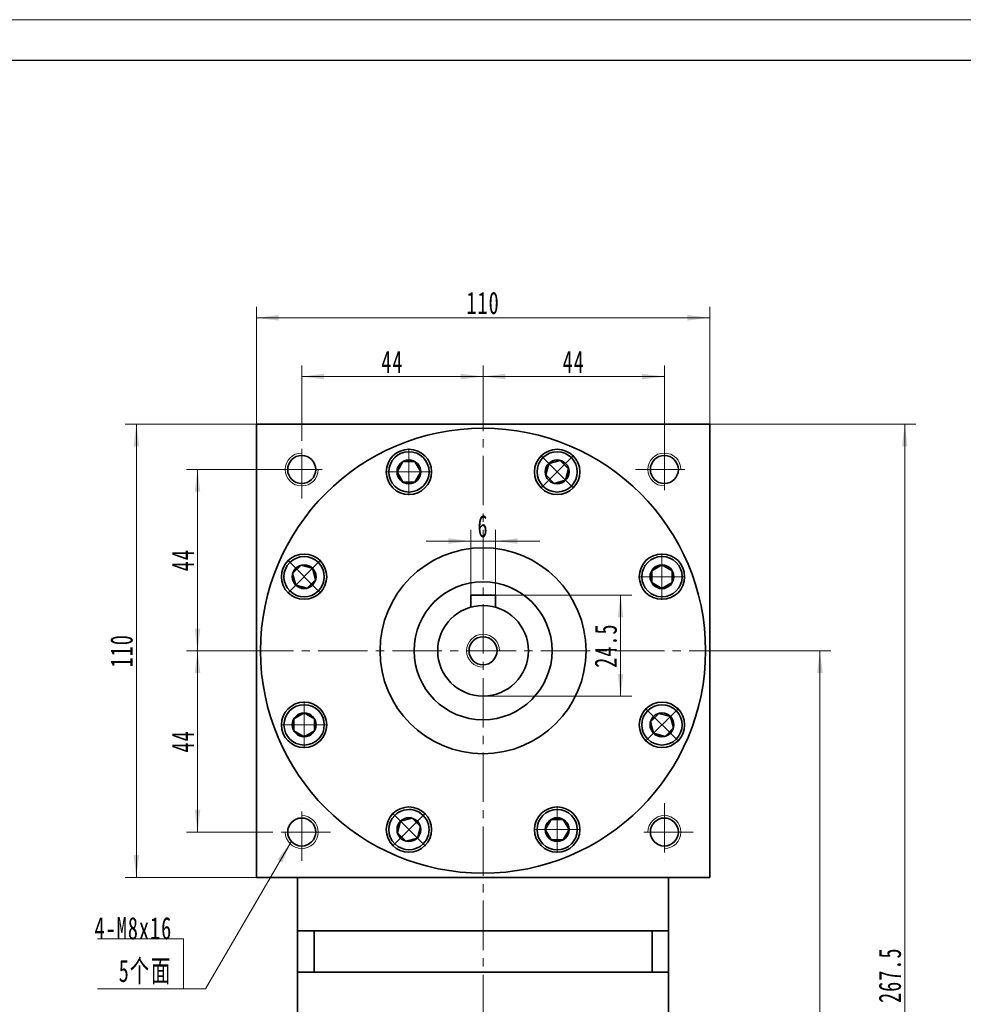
# Model space of a CAD drawing. Header units: millimetres. Extents: x 459 to 1320, y -429 to 159.
# Tile 4 of 4: x 862 to 1091, y -81 to 158. Entities that reach past the tile are written whole.
import ezdxf

# ---------------------------------------------------------------- set-up
doc = ezdxf.new("R2010")
doc.units = ezdxf.units.MM
doc.set_wipeout_variables(frame=1)
doc.linetypes.add('点画线', pattern=[18, 12, -2, 2, -2])
doc.layers.get('0').update_dxf_attribs({"lineweight": 35})
for name, color, linetype, lineweight in [('EB0', 7, 'Continuous', 35), ('中心线层', 1, '点画线', 18), ('图框_外框线', 7, 'Continuous', 18), ('尺寸线层', 3, 'Continuous', 18), ('粗实线层', 7, 'Continuous', 35)]:
    doc.layers.add(name, color=color, linetype=linetype, lineweight=lineweight)
doc.styles.add('标准', font='txt', dxfattribs={"width": 0.667})
doc.dimstyles.new('a4-1-1', dxfattribs={"dimtxt": 3, "dimasz": 3, "dimexe": 1.5, "dimexo": 0, "dimgap": 0.5, "dimtad": 1, "dimdec": 3, "dimdsep": 46, "dimtxsty": '标准', "dimblk": '_CAXARROW', "dimcen": 0, "dimdle": 6, "dimazin": 2, "dimtfac": 0.707107, "dimtdec": 3, "dimtix": 1, "dimtmove": 2, "dimatfit": 3, "dimfxl": 0, "dimfrac": 2, "dimtolj": 1, "dimarcsym": 0})

# ---------------------------------------------------------------- blocks, each defined once
blk = doc.blocks.new('*X20')
at = {"layer": '尺寸线层', "linetype": 'Continuous'}
for points in [[(919.49, 85.97), (924.89, 86.65), (924.89, 85.3)], [(1029.49, 85.97), (1024.09, 86.65), (1024.09, 85.3)]]:
    blk.add_hatch(color=0, dxfattribs=at).paths.add_polyline_path(points, flags=0)
at = {"layer": '尺寸线层', "color": 0, "linetype": 'Continuous'}
for p, q in [((919.49, 60.14), (919.49, 88.67)), ((1029.49, 60.14), (1029.49, 88.67)), ((919.49, 85.97), (1029.49, 85.97))]:
    blk.add_line(p, q, dxfattribs=at)
at = {"layer": '尺寸线层', "color": 0, "insert": (974.49, 89.55), "char_height": 5.4, "width": 14.3527, "attachment_point": 5, "line_spacing_factor": 1.15057, "style": '标准'}
blk.add_mtext('\\T1.1;110', dxfattribs=at)
blk = doc.blocks.new('_CAXARROW')
blk.add_hatch(color=0).paths.add_polyline_path([(0, 0), (-1, 0.125), (-1, -0.125)], flags=0)
blk = doc.blocks.new('*X21')
at = {"layer": '尺寸线层', "linetype": 'Continuous'}
for points in [[(890.36, 60.14), (889.68, 54.74), (891.03, 54.74)], [(890.36, -49.86), (889.68, -44.46), (891.03, -44.46)]]:
    blk.add_hatch(color=0, dxfattribs=at).paths.add_polyline_path(points, flags=0)
at = {"layer": '尺寸线层', "color": 0, "linetype": 'Continuous'}
for p, q in [((919.49, 60.14), (887.66, 60.14)), ((890.36, -49.86), (890.36, 60.14)), ((919.49, -49.86), (887.66, -49.86))]:
    blk.add_line(p, q, dxfattribs=at)
at = {"layer": '尺寸线层', "color": 0, "insert": (886.79, 5.14), "char_height": 5.4, "width": 14.3527, "attachment_point": 5, "rotation": 90, "line_spacing_factor": 1.15057, "style": '标准'}
blk.add_mtext('\\T1.1;110', dxfattribs=at)
blk = doc.blocks.new('*X22')
at = {"layer": '尺寸线层', "linetype": 'Continuous'}
for points in [[(905.21, 49.14), (905.88, 43.74), (904.53, 43.74)], [(905.21, 5.14), (905.88, 10.54), (904.53, 10.54)]]:
    blk.add_hatch(color=0, dxfattribs=at).paths.add_polyline_path(points, flags=0)
at = {"layer": '尺寸线层', "color": 0, "linetype": 'Continuous'}
for p, q in [((923.49, 49.14), (902.51, 49.14)), ((905.21, 49.14), (905.21, 5.14)), ((916.49, 5.14), (902.51, 5.14))]:
    blk.add_line(p, q, dxfattribs=at)
at = {"layer": '尺寸线层', "color": 0, "insert": (901.64, 27.14), "char_height": 5.4, "width": 10.8, "attachment_point": 5, "rotation": 90, "line_spacing_factor": 1.15057, "style": '标准'}
blk.add_mtext('\\T1.1;44', dxfattribs=at)
blk = doc.blocks.new('*X23')
at = {"layer": '尺寸线层', "linetype": 'Continuous'}
for points in [[(905.21, 5.14), (905.88, -0.26), (904.53, -0.26)], [(905.21, -38.86), (905.88, -33.46), (904.53, -33.46)]]:
    blk.add_hatch(color=0, dxfattribs=at).paths.add_polyline_path(points, flags=0)
at = {"layer": '尺寸线层', "color": 0, "linetype": 'Continuous'}
for p, q in [((916.49, 5.14), (902.51, 5.14)), ((905.21, 5.14), (905.21, -38.86)), ((923.49, -38.86), (902.51, -38.86))]:
    blk.add_line(p, q, dxfattribs=at)
at = {"layer": '尺寸线层', "color": 0, "insert": (901.64, -16.86), "char_height": 5.4, "width": 10.8, "attachment_point": 5, "rotation": 90, "line_spacing_factor": 1.15057, "style": '标准'}
blk.add_mtext('\\T1.1;44', dxfattribs=at)
blk = doc.blocks.new('*X24')
at = {"layer": '尺寸线层', "linetype": 'Continuous'}
for points in [[(930.49, 71.72), (935.89, 72.39), (935.89, 71.04)], [(974.49, 71.72), (969.09, 72.39), (969.09, 71.04)]]:
    blk.add_hatch(color=0, dxfattribs=at).paths.add_polyline_path(points, flags=0)
at = {"layer": '尺寸线层', "color": 0, "linetype": 'Continuous'}
for p, q in [((930.49, 56.14), (930.49, 74.42)), ((974.49, 63.14), (974.49, 74.42)), ((930.49, 71.72), (974.49, 71.72))]:
    blk.add_line(p, q, dxfattribs=at)
at = {"layer": '尺寸线层', "color": 0, "insert": (952.49, 75.29), "char_height": 5.4, "width": 10.8, "attachment_point": 5, "line_spacing_factor": 1.15057, "style": '标准'}
blk.add_mtext('\\T1.1;44', dxfattribs=at)
blk = doc.blocks.new('*X25')
at = {"layer": '尺寸线层', "linetype": 'Continuous'}
for points in [[(974.49, 71.72), (979.89, 72.39), (979.89, 71.04)], [(1018.49, 71.72), (1013.09, 72.39), (1013.09, 71.04)]]:
    blk.add_hatch(color=0, dxfattribs=at).paths.add_polyline_path(points, flags=0)
at = {"layer": '尺寸线层', "color": 0, "linetype": 'Continuous'}
for p, q in [((974.49, 63.14), (974.49, 74.42)), ((1018.49, 56.14), (1018.49, 74.42)), ((974.49, 71.72), (1018.49, 71.72))]:
    blk.add_line(p, q, dxfattribs=at)
at = {"layer": '尺寸线层', "color": 0, "insert": (996.49, 75.29), "char_height": 5.4, "width": 10.8, "attachment_point": 5, "line_spacing_factor": 1.15057, "style": '标准'}
blk.add_mtext('\\T1.1;44', dxfattribs=at)
blk = doc.blocks.new('*X26')
at = {"layer": '尺寸线层', "linetype": 'Continuous'}
for points in [[(1056.22, 5.14), (1056.9, -0.26), (1055.55, -0.26)], [(1056.22, -207.36), (1056.9, -201.96), (1055.55, -201.96)]]:
    blk.add_hatch(color=0, dxfattribs=at).paths.add_polyline_path(points, flags=0)
at = {"layer": '尺寸线层', "color": 0, "linetype": 'Continuous'}
for p, q in [((1032.49, 5.14), (1058.92, 5.14)), ((1056.22, 5.14), (1056.22, -207.36)), ((1024.49, -207.36), (1058.92, -207.36))]:
    blk.add_line(p, q, dxfattribs=at)
at = {"layer": '尺寸线层', "color": 0, "insert": (1052.65, -101.11), "char_height": 5.4, "width": 25.2009, "attachment_point": 5, "rotation": 90, "line_spacing_factor": 1.15057, "style": '标准'}
blk.add_mtext('\\T1.1;212.5', dxfattribs=at)
blk = doc.blocks.new('*X27')
at = {"layer": '尺寸线层', "linetype": 'Continuous'}
for points in [[(1076.81, 60.14), (1077.49, 54.74), (1076.14, 54.74)], [(1076.81, -207.36), (1077.49, -201.96), (1076.14, -201.96)]]:
    blk.add_hatch(color=0, dxfattribs=at).paths.add_polyline_path(points, flags=0)
at = {"layer": '尺寸线层', "color": 0, "linetype": 'Continuous'}
for p, q in [((1029.49, 60.14), (1079.51, 60.14)), ((1076.81, 60.14), (1076.81, -207.36)), ((1024.49, -207.36), (1079.51, -207.36))]:
    blk.add_line(p, q, dxfattribs=at)
at = {"layer": '尺寸线层', "color": 0, "insert": (1073.24, -73.61), "char_height": 5.4, "width": 25.2009, "attachment_point": 5, "rotation": 90, "line_spacing_factor": 1.15057, "style": '标准'}
blk.add_mtext('\\T1.1;267.5', dxfattribs=at)
blk = doc.blocks.new('*X28')
at = {"layer": '中心线层', "linetype": '点画线', "lineweight": 18}
for p, q in [((0, -5.64), (0, 5.64)), ((-5.64, 0), (5.64, 0))]:
    blk.add_line(p, q, dxfattribs=at)
at = {"layer": '粗实线层'}
for p, q in [((-2.89, 0), (-1.44, 2.5)), ((-1.44, 2.5), (1.44, 2.5)), ((2.89, 0), (1.44, 2.5)), ((2.89, 0), (1.44, 2.5)), ((-2.89, 0), (-1.44, -2.5)), ((2.89, 0), (1.44, -2.5)), ((-1.44, -2.5), (1.44, -2.5))]:
    blk.add_line(p, q, dxfattribs=at)
blk.add_circle((0, 0), 2.89, dxfattribs=at)
for start, end in [(0, 180), (180, 360)]:
    blk.add_arc((0, 0), 4.89, start, end, dxfattribs=at)
blk = doc.blocks.new('*X29')
at = {"layer": '尺寸线层', "linetype": 'Continuous'}
blk.add_hatch(color=0, dxfattribs=at).paths.add_polyline_path([(26.13, 35.68), (24, 30.67), (22.84, 31.35)], flags=0)
at = {"layer": '尺寸线层', "color": 0, "linetype": 'Continuous'}
blk.add_line((26.13, 35.68), (5.4, 0), dxfattribs=at)
at = {"layer": '尺寸线层', "color": 0}
for p, q in [((0, 12.11), (-20.82, 12.11)), ((0, 0), (0, 12.11)), ((0, 0), (-20.82, 0)), ((5.4, 0), (0, 0))]:
    blk.add_line(p, q, dxfattribs=at)
at = {"layer": '尺寸线层', "color": 0, "insert": (-2.7, 1.08), "char_height": 5.4, "width": 36.2438, "attachment_point": 9, "line_spacing_factor": 1.15057, "style": '标准'}
blk.add_mtext('\\T1.1;4-M8x16\\P5个面', dxfattribs=at)
blk = doc.blocks.new('*X40')
at = {"layer": '尺寸线层', "linetype": 'Continuous'}
for points in [[(1007.86, 18.64), (1008.53, 13.24), (1007.18, 13.24)], [(1007.86, -5.86), (1008.53, -0.46), (1007.18, -0.46)]]:
    blk.add_hatch(color=0, dxfattribs=at).paths.add_polyline_path(points, flags=0)
at = {"layer": '尺寸线层', "color": 0, "linetype": 'Continuous'}
for p, q in [((977.49, 18.64), (1010.56, 18.64)), ((1007.86, 18.64), (1007.86, -5.86)), ((974.49, -5.86), (1010.56, -5.86))]:
    blk.add_line(p, q, dxfattribs=at)
at = {"layer": '尺寸线层', "color": 0, "insert": (1004.29, 6.39), "char_height": 5.4, "width": 19.7184, "attachment_point": 5, "rotation": 90, "line_spacing_factor": 1.15057, "style": '标准'}
blk.add_mtext('\\T1.1;24.5', dxfattribs=at)
blk = doc.blocks.new('*X41')
at = {"layer": '尺寸线层', "linetype": 'Continuous'}
for points in [[(971.49, 31.78), (966.09, 31.1), (966.09, 32.45)], [(977.49, 31.78), (982.89, 31.1), (982.89, 32.45)]]:
    blk.add_hatch(color=0, dxfattribs=at).paths.add_polyline_path(points, flags=0)
at = {"layer": '尺寸线层', "color": 0, "linetype": 'Continuous'}
for p, q in [((971.49, 18.64), (971.49, 34.48)), ((977.49, 18.64), (977.49, 34.48)), ((988.29, 31.78), (960.69, 31.78))]:
    blk.add_line(p, q, dxfattribs=at)
at = {"layer": '尺寸线层', "color": 0, "insert": (974.49, 35.35), "char_height": 5.4, "width": 10.8, "attachment_point": 5, "line_spacing_factor": 1.15057, "style": '标准'}
blk.add_mtext('\\T1.1;6', dxfattribs=at)

msp = doc.modelspace()

# ---------------------------------------------------------------- linework, layer by layer
at = {"layer": 'EB0'}
for p, q in [((1019.4876, -62.8554), (929.4876, -62.8554)), ((929.4876, -62.8554), (929.4876, -72.8554)), ((933.4876, -62.8554), (933.4876, -72.8554)), ((1014.4876, -62.8554), (1019.4876, -62.8554)), ((1015.4876, -62.8554), (1015.4876, -72.8554)), ((1019.4876, -62.8554), (1019.4876, -72.8554)), ((929.4876, -72.8554), (929.4876, -107.3554)), ((1019.4876, -72.8554), (929.4876, -72.8554)), ((1019.4876, -72.8554), (1019.4876, -107.3554))]:
    msp.add_line(p, q, dxfattribs=at)
at = {"layer": '中心线层'}
for p, q in [((974.4876, -211.5179), (974.4876, 63.1398)), ((930.4876, 42.1446), (930.4876, 56.1446)), ((1018.4876, 56.1446), (1018.4876, 42.1446)), ((923.4876, 49.1446), (937.4876, 49.1446)), ((1011.4876, 49.1446), (1025.4876, 49.1446)), ((916.4876, 5.1446), (1032.4876, 5.1446)), ((930.4876, -45.8554), (930.4876, -31.8554)), ((1018.4876, -31.8554), (1018.4876, -45.8554)), ((937.4876, -38.8554), (923.4876, -38.8554)), ((1025.4876, -38.8554), (1011.4876, -38.8554))]:
    msp.add_line(p, q, dxfattribs=at)
at = {"layer": '粗实线层'}
for p, q in [((977.4876, 18.6446), (971.4876, 18.6446)), ((971.4876, 18.6446), (971.4876, 15.7276)), ((977.4876, 18.6446), (977.4876, 15.7276)), ((929.4876, -62.8554), (929.4876, -49.8554)), ((1019.4876, -62.8554), (1019.4876, -49.8554))]:
    msp.add_line(p, q, dxfattribs=at)
for points in [[(919.4876, -49.8554), (919.4876, 60.1446)], [(919.4876, 59.5446), (919.4876, 60.1446), (1029.4876, 60.1446), (1029.4876, 59.5446)], [(1029.4876, -49.8554), (1029.4876, 60.1446)], [(1029.4876, -49.8554), (919.4876, -49.8554)]]:
    msp.add_lwpolyline(points, dxfattribs=at)
for centre, radius in [((974.4876, 5.1446), 54), ((956.5015, 48.567), 5.5), ((992.4738, 48.567), 5.5), ((930.4876, 49.1446), 3.4), ((1018.4876, 49.1446), 3.4), ((974.4876, 5.1446), 25), ((931.0653, 23.1307), 5.5), ((1017.91, 23.1307), 5.5), ((974.4876, 5.1446), 16.75), ((974.4876, 5.1446), 11), ((974.4876, 5.1446), 3.4), ((931.0653, -12.8415), 5.5), ((1017.91, -12.8415), 5.5), ((956.5015, -38.2777), 5.5), ((992.4738, -38.2777), 5.5), ((930.4876, -38.8554), 3.4), ((1018.4876, -38.8554), 3.4)]:
    msp.add_circle(centre, radius, dxfattribs=at)
at = {"layer": '粗实线层', "lineweight": 18}
for centre, start, end in [((930.4876, 49.1446), 90, 360), ((1018.4876, 49.1446), 0, 270), ((974.4876, 5.1446), 0, 270), ((930.4876, -38.8554), 180, 90), ((1018.4876, -38.8554), 270, 180)]:
    msp.add_arc(centre, 4, start, end, dxfattribs=at)

# ---------------------------------------------------------------- block references
at = {"layer": '尺寸线层'}
msp.add_blockref('*X29', (901.7714, -76.9212), dxfattribs=at)

# ---------------------------------------------------------------- dimensions: what is measured, and where the dimension line sits
for base, p1, p2, picture, middle in [((1029.4876, 85.9747), (919.4876, 60.1446), (1029.4876, 60.1446), '*X20', (974.4876, 89.5455)), ((974.4876, 71.7187), (930.4876, 56.1446), (974.4876, 63.1398), '*X24', (952.4876, 75.2895)), ((1018.4876, 71.7187), (974.4876, 63.1398), (1018.4876, 56.1446), '*X25', (996.4876, 75.2895))]:
    dim = msp.add_linear_dim(base=base, p1=p1, p2=p2, dimstyle='a4-1-1', override={"dimsah": 1, "dimtfill": 1, "dimtzin": 8}, dxfattribs=at)
    dim.commit()
    dim.dimension.update_dxf_attribs({"geometry": picture, "text_midpoint": middle})
for base, p1, p2, angle, picture, middle in [((890.3565, 60.1446), (919.4876, -49.8554), (919.4876, 60.1446), 90, '*X21', (886.7857, 5.1446)), ((1076.8122, -207.3555), (1029.4876, 60.1446), (1024.4876, -207.3555), 270, '*X27', (1073.2414, -73.6055)), ((905.2065, 5.1446), (923.4876, 49.1446), (916.4876, 5.1446), 270, '*X22', (901.6357, 27.1446)), ((905.2065, -38.8554), (916.4876, 5.1446), (923.4876, -38.8554), 270, '*X23', (901.6357, -16.8554)), ((1056.2214, -207.3555), (1032.4876, 5.1446), (1024.4876, -207.3555), 270, '*X26', (1052.6506, -101.1055))]:
    dim = msp.add_linear_dim(base=base, p1=p1, p2=p2, angle=angle, dimstyle='a4-1-1', override={"dimsah": 1, "dimtfill": 1, "dimtzin": 8}, dxfattribs=at)
    dim.commit()
    dim.dimension.update_dxf_attribs({"geometry": picture, "text_midpoint": middle})
dim = msp.add_linear_dim(base=(971.4876, 31.778), p1=(977.4876, 18.6446), p2=(971.4876, 18.6446), dimstyle='a4-1-1', override={"dimsah": 1, "dimtfill": 1, "dimtzin": 8}, dxfattribs=at)
dim.commit()
dim.dimension.update_dxf_attribs({"geometry": '*X41', "text_midpoint": (974.4876, 35.3488), "dimtype": 160})
dim = msp.add_linear_dim(base=(1007.8564, -5.8554), p1=(977.4876, 18.6446), p2=(974.4876, -5.8554), angle=270, dimstyle='a4-1-1', override={"dimsah": 1, "dimtfill": 1, "dimtzin": 8}, dxfattribs=at)
dim.commit()
dim.dimension.update_dxf_attribs({"geometry": '*X40', "text_midpoint": (1004.2856, 6.3946), "dimtype": 160})

# ---------------------------------------------------------------- next in the draw order: wipeouts: each hides what was drawn before it
for points in [[(961.3915, 48.567), (961.3914, 48.5944), (961.3912, 48.6219), (961.3908, 48.6494), (961.3903, 48.6769), (961.3896, 48.7043), (961.3887, 48.7318), (961.3877, 48.7592), (961.3866, 48.7867), (961.3853, 48.8141), (961.3838, 48.8416), (961.3822, 48.869), (961.3804, 48.8964), (961.3785, 48.9238), (961.3764, 48.9512), (961.3742, 48.9786), (961.3718, 49.006), (961.3692, 49.0334), (961.3665, 49.0607), (961.3637, 49.088), (961.3607, 49.1153), (961.3575, 49.1426), (961.3542, 49.1699), (961.3507, 49.1972), (961.3471, 49.2244), (961.3433, 49.2516), (961.3394, 49.2788), (961.3353, 49.306), (961.3311, 49.3331), (961.3267, 49.3603), (961.3222, 49.3874), (961.3222, 49.3874), (961.2786, 49.6117), (961.2246, 49.8338), (961.1602, 50.0531), (961.0857, 50.2691), (961.0012, 50.4814), (960.9068, 50.6896), (960.8028, 50.8931), (960.6894, 51.0915), (960.5669, 51.2845), (960.4355, 51.4714), (960.2955, 51.6521), (960.1472, 51.826), (959.9909, 51.9928), (959.827, 52.1521), (959.6559, 52.3035), (959.4779, 52.4468), (959.2933, 52.5817), (959.1027, 52.7077), (958.9064, 52.8247), (958.7048, 52.9325), (958.4984, 53.0306), (958.2877, 53.1191), (958.0731, 53.1975), (957.855, 53.2659), (957.634, 53.324), (957.4104, 53.3717), (957.185, 53.409), (956.958, 53.4356), (956.73, 53.4516), (956.5015, 53.457), (956.5015, 53.457), (956.273, 53.4516), (956.045, 53.4356), (955.8181, 53.409), (955.5926, 53.3717), (955.3691, 53.324), (955.148, 53.2659), (954.93, 53.1975), (954.7153, 53.1191), (954.5046, 53.0306), (954.2982, 52.9325), (954.0966, 52.8247), (953.9003, 52.7077), (953.7097, 52.5817), (953.5252, 52.4468), (953.3471, 52.3035), (953.176, 52.1521), (953.0121, 51.9928), (952.8558, 51.826), (952.7076, 51.6521), (952.5675, 51.4714), (952.4361, 51.2845), (952.3136, 51.0915), (952.2002, 50.8931), (952.0962, 50.6896), (952.0019, 50.4814), (951.9173, 50.2691), (951.8428, 50.0531), (951.7785, 49.8338), (951.7244, 49.6117), (951.6808, 49.3874), (951.6808, 49.3874), (951.6763, 49.3603), (951.6719, 49.3331), (951.6677, 49.306), (951.6636, 49.2788), (951.6597, 49.2516), (951.6559, 49.2244), (951.6523, 49.1972), (951.6488, 49.1699), (951.6455, 49.1426), (951.6424, 49.1153), (951.6394, 49.088), (951.6365, 49.0607), (951.6338, 49.0334), (951.6313, 49.006), (951.6289, 48.9786), (951.6266, 48.9512), (951.6246, 48.9238), (951.6226, 48.8964), (951.6208, 48.869), (951.6192, 48.8416), (951.6178, 48.8141), (951.6165, 48.7867), (951.6153, 48.7592), (951.6143, 48.7318), (951.6134, 48.7043), (951.6127, 48.6769), (951.6122, 48.6494), (951.6118, 48.6219), (951.6116, 48.5944), (951.6115, 48.567), (951.6115, 48.567), (951.6182, 48.311), (951.6383, 48.0558), (951.6717, 47.802), (951.7184, 47.5503), (951.7781, 47.3013), (951.8508, 47.0559), (951.9363, 46.8145), (952.0343, 46.578), (952.1445, 46.3469), (952.2666, 46.122), (952.4004, 45.9037), (952.5454, 45.6927), (952.7013, 45.4896), (952.8675, 45.2949), (953.0438, 45.1092), (953.2295, 44.933), (953.4241, 44.7667), (953.6272, 44.6109), (953.8382, 44.4659), (954.0565, 44.3321), (954.2815, 44.2099), (954.5126, 44.0997), (954.7491, 44.0018), (954.9904, 43.9163), (955.2359, 43.8436), (955.4848, 43.7838), (955.7365, 43.7372), (955.9904, 43.7038), (956.2456, 43.6837), (956.5015, 43.677), (956.5015, 43.677), (956.7574, 43.6837), (957.0127, 43.7038), (957.2665, 43.7372), (957.5182, 43.7838), (957.7671, 43.8436), (958.0126, 43.9163), (958.2539, 44.0018), (958.4905, 44.0997), (958.7215, 44.2099), (958.9465, 44.3321), (959.1648, 44.4659), (959.3758, 44.6109), (959.5789, 44.7667), (959.7736, 44.933), (959.9593, 45.1092), (960.1355, 45.2949), (960.3018, 45.4896), (960.4576, 45.6927), (960.6026, 45.9037), (960.7364, 46.122), (960.8585, 46.3469), (960.9687, 46.578), (961.0667, 46.8145), (961.1522, 47.0559), (961.2249, 47.3013), (961.2847, 47.5503), (961.3313, 47.802), (961.3647, 48.0558), (961.3848, 48.311)], [(995.9315, 45.1092), (995.9509, 45.1287), (995.9701, 45.1483), (995.9893, 45.168), (996.0083, 45.1878), (996.0273, 45.2077), (996.0461, 45.2277), (996.0648, 45.2479), (996.0834, 45.2681), (996.1019, 45.2884), (996.1202, 45.3089), (996.1385, 45.3294), (996.1566, 45.35), (996.1746, 45.3708), (996.1925, 45.3916), (996.2103, 45.4126), (996.228, 45.4336), (996.2455, 45.4548), (996.263, 45.476), (996.2803, 45.4973), (996.2975, 45.5188), (996.3145, 45.5403), (996.3315, 45.5619), (996.3483, 45.5837), (996.365, 45.6055), (996.3816, 45.6274), (996.398, 45.6494), (996.4144, 45.6715), (996.4306, 45.6937), (996.4466, 45.716), (996.4626, 45.7383), (996.4626, 45.7383), (996.5904, 45.9278), (996.7092, 46.123), (996.8188, 46.3236), (996.9189, 46.5291), (997.0092, 46.739), (997.0897, 46.9529), (997.1601, 47.1703), (997.2202, 47.3908), (997.27, 47.6139), (997.3093, 47.839), (997.338, 48.0657), (997.3561, 48.2936), (997.3635, 48.522), (997.3603, 48.7505), (997.3464, 48.9786), (997.3218, 49.2058), (997.2867, 49.4317), (997.241, 49.6556), (997.185, 49.8772), (997.1186, 50.0959), (997.0421, 50.3112), (996.9556, 50.5228), (996.8593, 50.73), (996.7535, 50.9326), (996.6383, 51.13), (996.514, 51.3217), (996.3808, 51.5075), (996.2392, 51.6869), (996.0893, 51.8594), (995.9315, 52.0247), (995.9315, 52.0247), (995.7662, 52.1825), (995.5936, 52.3324), (995.4143, 52.474), (995.2285, 52.6072), (995.0367, 52.7315), (994.8394, 52.8467), (994.6368, 52.9525), (994.4295, 53.0488), (994.218, 53.1353), (994.0026, 53.2118), (993.7839, 53.2782), (993.5624, 53.3342), (993.3385, 53.3799), (993.1126, 53.415), (992.8854, 53.4396), (992.6573, 53.4535), (992.4288, 53.4568), (992.2004, 53.4493), (991.9725, 53.4312), (991.7458, 53.4025), (991.5207, 53.3632), (991.2976, 53.3134), (991.0771, 53.2533), (990.8597, 53.1829), (990.6458, 53.1024), (990.4358, 53.0121), (990.2304, 52.912), (990.0298, 52.8024), (989.8346, 52.6836), (989.6451, 52.5558), (989.6451, 52.5558), (989.6228, 52.5399), (989.6005, 52.5238), (989.5783, 52.5076), (989.5562, 52.4912), (989.5342, 52.4748), (989.5123, 52.4582), (989.4905, 52.4415), (989.4687, 52.4247), (989.4471, 52.4077), (989.4256, 52.3907), (989.4041, 52.3735), (989.3828, 52.3562), (989.3616, 52.3387), (989.3404, 52.3212), (989.3194, 52.3035), (989.2984, 52.2857), (989.2776, 52.2678), (989.2568, 52.2498), (989.2362, 52.2317), (989.2156, 52.2134), (989.1952, 52.1951), (989.1749, 52.1766), (989.1546, 52.158), (989.1345, 52.1393), (989.1145, 52.1205), (989.0946, 52.1016), (989.0748, 52.0825), (989.0551, 52.0634), (989.0355, 52.0441), (989.016, 52.0247), (989.016, 52.0247), (988.8398, 51.839), (988.6735, 51.6443), (988.5177, 51.4412), (988.3727, 51.2302), (988.2389, 51.012), (988.1167, 50.787), (988.0065, 50.5559), (987.9085, 50.3194), (987.8231, 50.0781), (987.7504, 49.8326), (987.6906, 49.5837), (987.644, 49.3319), (987.6105, 49.0781), (987.5905, 48.8229), (987.5838, 48.567), (987.5905, 48.311), (987.6105, 48.0558), (987.644, 47.802), (987.6906, 47.5503), (987.7504, 47.3013), (987.8231, 47.0559), (987.9085, 46.8145), (988.0065, 46.578), (988.1167, 46.3469), (988.2389, 46.122), (988.3727, 45.9037), (988.5177, 45.6927), (988.6735, 45.4896), (988.8398, 45.2949), (989.016, 45.1092), (989.016, 45.1092), (989.2017, 44.933), (989.3964, 44.7667), (989.5995, 44.6109), (989.8105, 44.4659), (990.0288, 44.3321), (990.2537, 44.2099), (990.4848, 44.0997), (990.7213, 44.0018), (990.9627, 43.9163), (991.2081, 43.8436), (991.4571, 43.7838), (991.7088, 43.7372), (991.9626, 43.7038), (992.2178, 43.6837), (992.4738, 43.677), (992.7297, 43.6837), (992.9849, 43.7038), (993.2387, 43.7372), (993.4904, 43.7838), (993.7394, 43.8436), (993.9848, 43.9163), (994.2262, 44.0018), (994.4627, 44.0997), (994.6938, 44.2099), (994.9188, 44.3321), (995.137, 44.4659), (995.348, 44.6109), (995.5511, 44.7667), (995.7458, 44.933)], [(934.523, 26.5885), (934.5036, 26.6079), (934.484, 26.6271), (934.4643, 26.6463), (934.4445, 26.6653), (934.4245, 26.6843), (934.4045, 26.7031), (934.3844, 26.7218), (934.3642, 26.7404), (934.3438, 26.7589), (934.3234, 26.7772), (934.3029, 26.7955), (934.2822, 26.8136), (934.2615, 26.8316), (934.2406, 26.8495), (934.2197, 26.8673), (934.1986, 26.885), (934.1775, 26.9025), (934.1563, 26.92), (934.1349, 26.9373), (934.1135, 26.9544), (934.0919, 26.9715), (934.0703, 26.9885), (934.0486, 27.0053), (934.0268, 27.022), (934.0049, 27.0386), (933.9829, 27.055), (933.9608, 27.0714), (933.9386, 27.0876), (933.9163, 27.1036), (933.8939, 27.1196), (933.8939, 27.1196), (933.7045, 27.2474), (933.5092, 27.3662), (933.3087, 27.4758), (933.1032, 27.5759), (932.8933, 27.6662), (932.6794, 27.7467), (932.4619, 27.8171), (932.2414, 27.8772), (932.0184, 27.927), (931.7932, 27.9663), (931.5665, 27.995), (931.3387, 28.0131), (931.1103, 28.0205), (930.8818, 28.0173), (930.6536, 28.0034), (930.4264, 27.9788), (930.2006, 27.9437), (929.9767, 27.898), (929.7551, 27.842), (929.5364, 27.7756), (929.321, 27.6991), (929.1095, 27.6126), (928.9022, 27.5163), (928.6997, 27.4105), (928.5023, 27.2953), (928.3105, 27.171), (928.1247, 27.0378), (927.9454, 26.8962), (927.7729, 26.7463), (927.6075, 26.5885), (927.6075, 26.5885), (927.4498, 26.4232), (927.2999, 26.2506), (927.1582, 26.0713), (927.0251, 25.8855), (926.9008, 25.6937), (926.7856, 25.4964), (926.6797, 25.2938), (926.5834, 25.0865), (926.497, 24.875), (926.4204, 24.6596), (926.3541, 24.4409), (926.298, 24.2194), (926.2524, 23.9954), (926.2172, 23.7696), (926.1927, 23.5424), (926.1787, 23.3143), (926.1755, 23.0858), (926.1829, 22.8573), (926.201, 22.6295), (926.2298, 22.4028), (926.2691, 22.1777), (926.3188, 21.9546), (926.379, 21.7341), (926.4494, 21.5167), (926.5298, 21.3028), (926.6202, 21.0928), (926.7203, 20.8874), (926.8298, 20.6868), (926.9486, 20.4916), (927.0764, 20.3021), (927.0764, 20.3021), (927.0924, 20.2797), (927.1085, 20.2575), (927.1247, 20.2353), (927.141, 20.2132), (927.1575, 20.1912), (927.1741, 20.1693), (927.1908, 20.1475), (927.2076, 20.1257), (927.2245, 20.1041), (927.2416, 20.0826), (927.2588, 20.0611), (927.2761, 20.0398), (927.2935, 20.0185), (927.3111, 19.9974), (927.3287, 19.9764), (927.3465, 19.9554), (927.3644, 19.9346), (927.3824, 19.9138), (927.4006, 19.8932), (927.4188, 19.8726), (927.4372, 19.8522), (927.4557, 19.8319), (927.4742, 19.8116), (927.493, 19.7915), (927.5118, 19.7715), (927.5307, 19.7516), (927.5497, 19.7318), (927.5689, 19.7121), (927.5882, 19.6925), (927.6075, 19.673), (927.6075, 19.673), (927.7932, 19.4968), (927.9879, 19.3305), (928.191, 19.1747), (928.402, 19.0296), (928.6203, 18.8959), (928.8453, 18.7737), (929.0764, 18.6635), (929.3129, 18.5655), (929.5542, 18.4801), (929.7997, 18.4074), (930.0486, 18.3476), (930.3003, 18.3009), (930.5541, 18.2675), (930.8094, 18.2474), (931.0653, 18.2407), (931.3212, 18.2474), (931.5764, 18.2675), (931.8303, 18.3009), (932.082, 18.3476), (932.3309, 18.4074), (932.5764, 18.4801), (932.8177, 18.5655), (933.0542, 18.6635), (933.2853, 18.7737), (933.5103, 18.8959), (933.7286, 19.0296), (933.9396, 19.1747), (934.1427, 19.3305), (934.3373, 19.4968), (934.523, 19.673), (934.523, 19.673), (934.6993, 19.8587), (934.8655, 20.0534), (935.0214, 20.2565), (935.1664, 20.4675), (935.3002, 20.6857), (935.4223, 20.9107), (935.5325, 21.1418), (935.6305, 21.3783), (935.716, 21.6197), (935.7887, 21.8651), (935.8484, 22.1141), (935.8951, 22.3658), (935.9285, 22.6196), (935.9486, 22.8748), (935.9553, 23.1307), (935.9486, 23.3867), (935.9285, 23.6419), (935.8951, 23.8957), (935.8484, 24.1474), (935.7887, 24.3964), (935.716, 24.6418), (935.6305, 24.8832), (935.5325, 25.1197), (935.4223, 25.3508), (935.3002, 25.5757), (935.1664, 25.794), (935.0214, 26.005), (934.8655, 26.2081), (934.6993, 26.4028)], [(1017.91, 18.2407), (1017.9374, 18.2408), (1017.9649, 18.2411), (1017.9924, 18.2414), (1018.0199, 18.242), (1018.0473, 18.2427), (1018.0748, 18.2435), (1018.1023, 18.2445), (1018.1297, 18.2457), (1018.1572, 18.247), (1018.1846, 18.2485), (1018.212, 18.2501), (1018.2394, 18.2519), (1018.2668, 18.2538), (1018.2942, 18.2559), (1018.3216, 18.2581), (1018.349, 18.2605), (1018.3764, 18.263), (1018.4037, 18.2657), (1018.431, 18.2686), (1018.4583, 18.2716), (1018.4856, 18.2747), (1018.5129, 18.2781), (1018.5402, 18.2815), (1018.5674, 18.2851), (1018.5946, 18.2889), (1018.6218, 18.2928), (1018.649, 18.2969), (1018.6761, 18.3011), (1018.7033, 18.3055), (1018.7304, 18.3101), (1018.7304, 18.3101), (1018.9547, 18.3537), (1019.1768, 18.4077), (1019.3961, 18.472), (1019.6121, 18.5466), (1019.8245, 18.6311), (1020.0326, 18.7255), (1020.2361, 18.8295), (1020.4346, 18.9428), (1020.6275, 19.0654), (1020.8145, 19.1968), (1020.9951, 19.3368), (1021.169, 19.4851), (1021.3358, 19.6413), (1021.4951, 19.8052), (1021.6465, 19.9764), (1021.7898, 20.1544), (1021.9247, 20.3389), (1022.0507, 20.5296), (1022.1677, 20.7259), (1022.2755, 20.9274), (1022.3736, 21.1338), (1022.4621, 21.3446), (1022.5406, 21.5592), (1022.6089, 21.7773), (1022.667, 21.9983), (1022.7148, 22.2218), (1022.752, 22.4473), (1022.7786, 22.6743), (1022.7946, 22.9023), (1022.8, 23.1307), (1022.8, 23.1307), (1022.7946, 23.3592), (1022.7786, 23.5872), (1022.752, 23.8142), (1022.7148, 24.0397), (1022.667, 24.2632), (1022.6089, 24.4842), (1022.5406, 24.7023), (1022.4621, 24.9169), (1022.3736, 25.1277), (1022.2755, 25.3341), (1022.1677, 25.5356), (1022.0507, 25.7319), (1021.9247, 25.9226), (1021.7898, 26.1071), (1021.6465, 26.2851), (1021.4951, 26.4563), (1021.3358, 26.6202), (1021.169, 26.7764), (1020.9951, 26.9247), (1020.8145, 27.0647), (1020.6275, 27.1961), (1020.4346, 27.3187), (1020.2361, 27.432), (1020.0326, 27.536), (1019.8245, 27.6304), (1019.6121, 27.7149), (1019.3961, 27.7895), (1019.1768, 27.8538), (1018.9547, 27.9078), (1018.7304, 27.9514), (1018.7304, 27.9514), (1018.7033, 27.956), (1018.6761, 27.9603), (1018.649, 27.9646), (1018.6218, 27.9687), (1018.5946, 27.9726), (1018.5674, 27.9763), (1018.5402, 27.98), (1018.5129, 27.9834), (1018.4856, 27.9867), (1018.4583, 27.9899), (1018.431, 27.9929), (1018.4037, 27.9958), (1018.3764, 27.9985), (1018.349, 28.001), (1018.3216, 28.0034), (1018.2942, 28.0056), (1018.2668, 28.0077), (1018.2394, 28.0096), (1018.212, 28.0114), (1018.1846, 28.013), (1018.1572, 28.0145), (1018.1297, 28.0158), (1018.1023, 28.017), (1018.0748, 28.018), (1018.0473, 28.0188), (1018.0199, 28.0195), (1017.9924, 28.0201), (1017.9649, 28.0204), (1017.9374, 28.0207), (1017.91, 28.0207), (1017.91, 28.0207), (1017.654, 28.014), (1017.3988, 27.994), (1017.145, 27.9605), (1016.8933, 27.9139), (1016.6443, 27.8541), (1016.3989, 27.7814), (1016.1576, 27.696), (1015.921, 27.598), (1015.69, 27.4878), (1015.465, 27.3656), (1015.2467, 27.2318), (1015.0357, 27.0868), (1014.8326, 26.931), (1014.6379, 26.7647), (1014.4522, 26.5885), (1014.276, 26.4028), (1014.1097, 26.2081), (1013.9539, 26.005), (1013.8089, 25.794), (1013.6751, 25.5757), (1013.5529, 25.3508), (1013.4427, 25.1197), (1013.3448, 24.8832), (1013.2593, 24.6418), (1013.1866, 24.3964), (1013.1268, 24.1474), (1013.0802, 23.8957), (1013.0468, 23.6419), (1013.0267, 23.3867), (1013.02, 23.1307), (1013.02, 23.1307), (1013.0267, 22.8748), (1013.0468, 22.6196), (1013.0802, 22.3658), (1013.1268, 22.1141), (1013.1866, 21.8651), (1013.2593, 21.6197), (1013.3448, 21.3783), (1013.4427, 21.1418), (1013.5529, 20.9107), (1013.6751, 20.6857), (1013.8089, 20.4675), (1013.9539, 20.2565), (1014.1097, 20.0534), (1014.276, 19.8587), (1014.4522, 19.673), (1014.6379, 19.4968), (1014.8326, 19.3305), (1015.0357, 19.1747), (1015.2467, 19.0296), (1015.465, 18.8959), (1015.69, 18.7737), (1015.921, 18.6635), (1016.1576, 18.5655), (1016.3989, 18.4801), (1016.6443, 18.4074), (1016.8933, 18.3476), (1017.145, 18.3009), (1017.3988, 18.2675), (1017.654, 18.2474)], [(931.0653, -7.9515), (931.0378, -7.9516), (931.0103, -7.9518), (930.9829, -7.9522), (930.9554, -7.9527), (930.9279, -7.9534), (930.9005, -7.9543), (930.873, -7.9553), (930.8456, -7.9564), (930.8181, -7.9577), (930.7907, -7.9592), (930.7632, -7.9608), (930.7358, -7.9626), (930.7084, -7.9645), (930.681, -7.9666), (930.6536, -7.9689), (930.6263, -7.9712), (930.5989, -7.9738), (930.5716, -7.9765), (930.5442, -7.9793), (930.5169, -7.9823), (930.4896, -7.9855), (930.4623, -7.9888), (930.4351, -7.9923), (930.4079, -7.9959), (930.3806, -7.9997), (930.3534, -8.0036), (930.3263, -8.0077), (930.2991, -8.0119), (930.272, -8.0163), (930.2449, -8.0208), (930.2449, -8.0208), (930.0205, -8.0644), (929.7985, -8.1184), (929.5792, -8.1828), (929.3631, -8.2573), (929.1508, -8.3418), (928.9427, -8.4362), (928.7391, -8.5402), (928.5407, -8.6536), (928.3478, -8.7761), (928.1608, -8.9075), (927.9802, -9.0475), (927.8063, -9.1958), (927.6395, -9.3521), (927.4802, -9.516), (927.3287, -9.6871), (927.1854, -9.8651), (927.0506, -10.0497), (926.9245, -10.2403), (926.8075, -10.4366), (926.6998, -10.6382), (926.6016, -10.8446), (926.5132, -11.0553), (926.4347, -11.2699), (926.3663, -11.488), (926.3082, -11.7091), (926.2605, -11.9326), (926.2233, -12.1581), (926.1966, -12.385), (926.1806, -12.613), (926.1753, -12.8415), (926.1753, -12.8415), (926.1806, -13.07), (926.1966, -13.298), (926.2233, -13.5249), (926.2605, -13.7504), (926.3082, -13.9739), (926.3663, -14.195), (926.4347, -14.413), (926.5132, -14.6277), (926.6016, -14.8384), (926.6998, -15.0448), (926.8075, -15.2464), (926.9245, -15.4427), (927.0506, -15.6333), (927.1854, -15.8179), (927.3287, -15.9959), (927.4802, -16.167), (927.6395, -16.3309), (927.8063, -16.4872), (927.9802, -16.6355), (928.1608, -16.7755), (928.3478, -16.9069), (928.5407, -17.0294), (928.7391, -17.1428), (928.9427, -17.2468), (929.1508, -17.3411), (929.3631, -17.4257), (929.5792, -17.5002), (929.7985, -17.5646), (930.0205, -17.6186), (930.2449, -17.6622), (930.2449, -17.6622), (930.272, -17.6667), (930.2991, -17.6711), (930.3263, -17.6753), (930.3534, -17.6794), (930.3806, -17.6833), (930.4079, -17.6871), (930.4351, -17.6907), (930.4623, -17.6942), (930.4896, -17.6975), (930.5169, -17.7007), (930.5442, -17.7037), (930.5716, -17.7065), (930.5989, -17.7092), (930.6263, -17.7117), (930.6536, -17.7141), (930.681, -17.7164), (930.7084, -17.7185), (930.7358, -17.7204), (930.7632, -17.7222), (930.7907, -17.7238), (930.8181, -17.7252), (930.8456, -17.7266), (930.873, -17.7277), (930.9005, -17.7287), (930.9279, -17.7296), (930.9554, -17.7303), (930.9829, -17.7308), (931.0103, -17.7312), (931.0378, -17.7314), (931.0653, -17.7315), (931.0653, -17.7315), (931.3212, -17.7248), (931.5764, -17.7047), (931.8303, -17.6713), (932.082, -17.6246), (932.3309, -17.5649), (932.5764, -17.4922), (932.8177, -17.4067), (933.0542, -17.3087), (933.2853, -17.1985), (933.5103, -17.0764), (933.7286, -16.9426), (933.9396, -16.7976), (934.1427, -16.6417), (934.3373, -16.4755), (934.523, -16.2992), (934.6993, -16.1135), (934.8655, -15.9189), (935.0214, -15.7158), (935.1664, -15.5048), (935.3002, -15.2865), (935.4223, -15.0615), (935.5325, -14.8304), (935.6305, -14.5939), (935.716, -14.3526), (935.7887, -14.1071), (935.8484, -13.8582), (935.8951, -13.6065), (935.9285, -13.3526), (935.9486, -13.0974), (935.9553, -12.8415), (935.9553, -12.8415), (935.9486, -12.5856), (935.9285, -12.3304), (935.8951, -12.0765), (935.8484, -11.8248), (935.7887, -11.5759), (935.716, -11.3304), (935.6305, -11.0891), (935.5325, -10.8526), (935.4223, -10.6215), (935.3002, -10.3965), (935.1664, -10.1782), (935.0214, -9.9672), (934.8655, -9.7641), (934.6993, -9.5694), (934.523, -9.3837), (934.3373, -9.2075), (934.1427, -9.0413), (933.9396, -8.8854), (933.7286, -8.7404), (933.5103, -8.6066), (933.2853, -8.4845), (933.0542, -8.3743), (932.8177, -8.2763), (932.5764, -8.1908), (932.3309, -8.1181), (932.082, -8.0584), (931.8303, -8.0117), (931.5764, -7.9783), (931.3212, -7.9582)], [(1014.4522, -16.2992), (1014.4717, -16.3186), (1014.4913, -16.3379), (1014.511, -16.357), (1014.5308, -16.3761), (1014.5507, -16.395), (1014.5707, -16.4138), (1014.5909, -16.4325), (1014.6111, -16.4511), (1014.6314, -16.4696), (1014.6519, -16.488), (1014.6724, -16.5062), (1014.693, -16.5244), (1014.7138, -16.5424), (1014.7346, -16.5603), (1014.7556, -16.5781), (1014.7766, -16.5957), (1014.7978, -16.6133), (1014.819, -16.6307), (1014.8404, -16.648), (1014.8618, -16.6652), (1014.8833, -16.6823), (1014.905, -16.6992), (1014.9267, -16.716), (1014.9485, -16.7327), (1014.9704, -16.7493), (1014.9924, -16.7658), (1015.0145, -16.7821), (1015.0367, -16.7983), (1015.059, -16.8144), (1015.0813, -16.8303), (1015.0813, -16.8303), (1015.2708, -16.9582), (1015.466, -17.077), (1015.6666, -17.1865), (1015.8721, -17.2866), (1016.082, -17.377), (1016.2959, -17.4574), (1016.5133, -17.5278), (1016.7338, -17.5879), (1016.9569, -17.6377), (1017.182, -17.677), (1017.4087, -17.7057), (1017.6366, -17.7238), (1017.865, -17.7313), (1018.0935, -17.7281), (1018.3216, -17.7141), (1018.5489, -17.6896), (1018.7747, -17.6544), (1018.9986, -17.6088), (1019.2202, -17.5527), (1019.4389, -17.4863), (1019.6542, -17.4098), (1019.8658, -17.3233), (1020.073, -17.2271), (1020.2756, -17.1212), (1020.473, -17.006), (1020.6647, -16.8817), (1020.8505, -16.7486), (1021.0299, -16.6069), (1021.2024, -16.457), (1021.3677, -16.2992), (1021.3677, -16.2992), (1021.5255, -16.1339), (1021.6754, -15.9614), (1021.8171, -15.782), (1021.9502, -15.5963), (1022.0745, -15.4045), (1022.1897, -15.2071), (1022.2955, -15.0046), (1022.3918, -14.7973), (1022.4783, -14.5857), (1022.5548, -14.3704), (1022.6212, -14.1517), (1022.6773, -13.9301), (1022.7229, -13.7062), (1022.7581, -13.4804), (1022.7826, -13.2532), (1022.7965, -13.025), (1022.7998, -12.7965), (1022.7923, -12.5681), (1022.7742, -12.3403), (1022.7455, -12.1135), (1022.7062, -11.8884), (1022.6564, -11.6653), (1022.5963, -11.4449), (1022.5259, -11.2274), (1022.4454, -11.0135), (1022.3551, -10.8036), (1022.255, -10.5981), (1022.1454, -10.3976), (1022.0266, -10.2023), (1021.8988, -10.0129), (1021.8988, -10.0129), (1021.8829, -9.9905), (1021.8668, -9.9682), (1021.8506, -9.946), (1021.8342, -9.9239), (1021.8178, -9.9019), (1021.8012, -9.88), (1021.7845, -9.8582), (1021.7677, -9.8365), (1021.7507, -9.8148), (1021.7337, -9.7933), (1021.7165, -9.7719), (1021.6992, -9.7505), (1021.6817, -9.7293), (1021.6642, -9.7082), (1021.6465, -9.6871), (1021.6288, -9.6662), (1021.6109, -9.6453), (1021.5928, -9.6246), (1021.5747, -9.6039), (1021.5565, -9.5834), (1021.5381, -9.563), (1021.5196, -9.5426), (1021.501, -9.5224), (1021.4823, -9.5023), (1021.4635, -9.4822), (1021.4446, -9.4623), (1021.4255, -9.4425), (1021.4064, -9.4228), (1021.3871, -9.4032), (1021.3677, -9.3837), (1021.3677, -9.3837), (1021.182, -9.2075), (1020.9873, -9.0413), (1020.7842, -8.8854), (1020.5733, -8.7404), (1020.355, -8.6066), (1020.13, -8.4845), (1019.8989, -8.3743), (1019.6624, -8.2763), (1019.4211, -8.1908), (1019.1756, -8.1181), (1018.9267, -8.0584), (1018.6749, -8.0117), (1018.4211, -7.9783), (1018.1659, -7.9582), (1017.91, -7.9515), (1017.654, -7.9582), (1017.3988, -7.9783), (1017.145, -8.0117), (1016.8933, -8.0584), (1016.6443, -8.1181), (1016.3989, -8.1908), (1016.1576, -8.2763), (1015.921, -8.3743), (1015.69, -8.4845), (1015.465, -8.6066), (1015.2467, -8.7404), (1015.0357, -8.8854), (1014.8326, -9.0413), (1014.6379, -9.2075), (1014.4522, -9.3837), (1014.4522, -9.3837), (1014.276, -9.5694), (1014.1097, -9.7641), (1013.9539, -9.9672), (1013.8089, -10.1782), (1013.6751, -10.3965), (1013.5529, -10.6215), (1013.4427, -10.8526), (1013.3448, -11.0891), (1013.2593, -11.3304), (1013.1866, -11.5759), (1013.1268, -11.8248), (1013.0802, -12.0765), (1013.0468, -12.3304), (1013.0267, -12.5856), (1013.02, -12.8415), (1013.0267, -13.0974), (1013.0468, -13.3526), (1013.0802, -13.6065), (1013.1268, -13.8582), (1013.1866, -14.1071), (1013.2593, -14.3526), (1013.3448, -14.5939), (1013.4427, -14.8304), (1013.5529, -15.0615), (1013.6751, -15.2865), (1013.8089, -15.5048), (1013.9539, -15.7158), (1014.1097, -15.9189), (1014.276, -16.1135)], [(953.0438, -34.82), (953.0244, -34.8394), (953.0051, -34.859), (952.986, -34.8787), (952.9669, -34.8985), (952.948, -34.9185), (952.9292, -34.9385), (952.9105, -34.9586), (952.8919, -34.9788), (952.8734, -34.9992), (952.855, -35.0196), (952.8368, -35.0401), (952.8186, -35.0608), (952.8006, -35.0815), (952.7827, -35.1024), (952.7649, -35.1233), (952.7473, -35.1444), (952.7297, -35.1655), (952.7123, -35.1868), (952.695, -35.2081), (952.6778, -35.2295), (952.6607, -35.2511), (952.6438, -35.2727), (952.627, -35.2944), (952.6103, -35.3162), (952.5937, -35.3381), (952.5772, -35.3602), (952.5609, -35.3822), (952.5447, -35.4044), (952.5286, -35.4267), (952.5127, -35.4491), (952.5127, -35.4491), (952.3848, -35.6385), (952.266, -35.8338), (952.1565, -36.0343), (952.0564, -36.2398), (951.966, -36.4497), (951.8856, -36.6636), (951.8152, -36.8811), (951.7551, -37.1016), (951.7053, -37.3246), (951.666, -37.5498), (951.6373, -37.7765), (951.6192, -38.0043), (951.6117, -38.2327), (951.615, -38.4613), (951.6289, -38.6894), (951.6534, -38.9166), (951.6886, -39.1424), (951.7342, -39.3664), (951.7903, -39.5879), (951.8567, -39.8066), (951.9332, -40.022), (952.0197, -40.2335), (952.1159, -40.4408), (952.2218, -40.6433), (952.337, -40.8407), (952.4613, -41.0325), (952.5944, -41.2183), (952.7361, -41.3976), (952.886, -41.5701), (953.0438, -41.7355), (953.0438, -41.7355), (953.2091, -41.8932), (953.3816, -42.0431), (953.561, -42.1848), (953.7467, -42.3179), (953.9385, -42.4422), (954.1359, -42.5574), (954.3384, -42.6633), (954.5457, -42.7596), (954.7573, -42.8461), (954.9726, -42.9226), (955.1913, -42.9889), (955.4129, -43.045), (955.6368, -43.0907), (955.8626, -43.1258), (956.0898, -43.1504), (956.318, -43.1643), (956.5465, -43.1675), (956.7749, -43.1601), (957.0027, -43.142), (957.2295, -43.1132), (957.4546, -43.0739), (957.6777, -43.0242), (957.8981, -42.964), (958.1156, -42.8937), (958.3295, -42.8132), (958.5394, -42.7228), (958.7449, -42.6228), (958.9454, -42.5132), (959.1407, -42.3944), (959.3301, -42.2666), (959.3301, -42.2666), (959.3525, -42.2506), (959.3748, -42.2345), (959.397, -42.2183), (959.4191, -42.202), (959.4411, -42.1855), (959.463, -42.169), (959.4848, -42.1523), (959.5065, -42.1354), (959.5282, -42.1185), (959.5497, -42.1014), (959.5711, -42.0842), (959.5925, -42.0669), (959.6137, -42.0495), (959.6349, -42.0319), (959.6559, -42.0143), (959.6768, -41.9965), (959.6977, -41.9786), (959.7184, -41.9606), (959.7391, -41.9424), (959.7596, -41.9242), (959.7801, -41.9058), (959.8004, -41.8874), (959.8206, -41.8688), (959.8407, -41.8501), (959.8608, -41.8312), (959.8807, -41.8123), (959.9005, -41.7933), (959.9202, -41.7741), (959.9398, -41.7548), (959.9593, -41.7355), (959.9593, -41.7355), (960.1355, -41.5498), (960.3018, -41.3551), (960.4576, -41.152), (960.6026, -40.941), (960.7364, -40.7227), (960.8585, -40.4977), (960.9687, -40.2667), (961.0667, -40.0301), (961.1522, -39.7888), (961.2249, -39.5433), (961.2847, -39.2944), (961.3313, -39.0427), (961.3647, -38.7889), (961.3848, -38.5336), (961.3915, -38.2777), (961.3848, -38.0218), (961.3647, -37.7666), (961.3313, -37.5127), (961.2847, -37.261), (961.2249, -37.0121), (961.1522, -36.7666), (961.0667, -36.5253), (960.9687, -36.2888), (960.8585, -36.0577), (960.7364, -35.8327), (960.6026, -35.6144), (960.4576, -35.4034), (960.3018, -35.2003), (960.1355, -35.0057), (959.9593, -34.82), (959.9593, -34.82), (959.7736, -34.6437), (959.5789, -34.4775), (959.3758, -34.3216), (959.1648, -34.1766), (958.9465, -34.0428), (958.7215, -33.9207), (958.4905, -33.8105), (958.2539, -33.7125), (958.0126, -33.627), (957.7671, -33.5543), (957.5182, -33.4946), (957.2665, -33.4479), (957.0127, -33.4145), (956.7574, -33.3944), (956.5015, -33.3877), (956.2456, -33.3944), (955.9904, -33.4145), (955.7365, -33.4479), (955.4848, -33.4946), (955.2359, -33.5543), (954.9904, -33.627), (954.7491, -33.7125), (954.5126, -33.8105), (954.2815, -33.9207), (954.0565, -34.0428), (953.8382, -34.1766), (953.6272, -34.3216), (953.4241, -34.4775), (953.2295, -34.6437)], [(987.5838, -38.2777), (987.5838, -38.3052), (987.5841, -38.3327), (987.5844, -38.3601), (987.585, -38.3876), (987.5857, -38.4151), (987.5865, -38.4425), (987.5875, -38.47), (987.5887, -38.4975), (987.59, -38.5249), (987.5915, -38.5523), (987.5931, -38.5798), (987.5949, -38.6072), (987.5968, -38.6346), (987.5989, -38.662), (987.6011, -38.6894), (987.6035, -38.7167), (987.606, -38.7441), (987.6087, -38.7715), (987.6116, -38.7988), (987.6146, -38.8261), (987.6178, -38.8534), (987.6211, -38.8807), (987.6245, -38.9079), (987.6282, -38.9352), (987.6319, -38.9624), (987.6358, -38.9896), (987.6399, -39.0167), (987.6441, -39.0439), (987.6485, -39.071), (987.6531, -39.0981), (987.6531, -39.0981), (987.6967, -39.3225), (987.7507, -39.5445), (987.815, -39.7638), (987.8896, -39.9799), (987.9741, -40.1922), (988.0685, -40.4004), (988.1725, -40.6039), (988.2858, -40.8023), (988.4084, -40.9952), (988.5398, -41.1822), (988.6798, -41.3628), (988.8281, -41.5367), (988.9843, -41.7035), (989.1482, -41.8628), (989.3194, -42.0143), (989.4974, -42.1576), (989.6819, -42.2924), (989.8726, -42.4185), (990.0689, -42.5355), (990.2704, -42.6432), (990.4768, -42.7414), (990.6876, -42.8298), (990.9022, -42.9083), (991.1203, -42.9767), (991.3413, -43.0348), (991.5648, -43.0825), (991.7903, -43.1197), (992.0173, -43.1464), (992.2453, -43.1624), (992.4738, -43.1677), (992.4738, -43.1677), (992.7022, -43.1624), (992.9302, -43.1464), (993.1572, -43.1197), (993.3827, -43.0825), (993.6062, -43.0348), (993.8272, -42.9767), (994.0453, -42.9083), (994.2599, -42.8298), (994.4707, -42.7414), (994.6771, -42.6432), (994.8786, -42.5355), (995.0749, -42.4185), (995.2656, -42.2924), (995.4501, -42.1576), (995.6281, -42.0143), (995.7993, -41.8628), (995.9632, -41.7035), (996.1194, -41.5367), (996.2677, -41.3628), (996.4077, -41.1822), (996.5391, -40.9952), (996.6617, -40.8023), (996.775, -40.6039), (996.879, -40.4004), (996.9734, -40.1922), (997.0579, -39.9799), (997.1325, -39.7638), (997.1968, -39.5445), (997.2508, -39.3225), (997.2944, -39.0981), (997.2944, -39.0981), (997.299, -39.071), (997.3034, -39.0439), (997.3076, -39.0167), (997.3117, -38.9896), (997.3156, -38.9624), (997.3194, -38.9352), (997.323, -38.9079), (997.3264, -38.8807), (997.3297, -38.8534), (997.3329, -38.8261), (997.3359, -38.7988), (997.3388, -38.7715), (997.3415, -38.7441), (997.344, -38.7167), (997.3464, -38.6894), (997.3486, -38.662), (997.3507, -38.6346), (997.3526, -38.6072), (997.3544, -38.5798), (997.356, -38.5523), (997.3575, -38.5249), (997.3588, -38.4975), (997.36, -38.47), (997.361, -38.4425), (997.3618, -38.4151), (997.3625, -38.3876), (997.3631, -38.3601), (997.3634, -38.3327), (997.3637, -38.3052), (997.3638, -38.2777), (997.3638, -38.2777), (997.3571, -38.0218), (997.337, -37.7666), (997.3035, -37.5127), (997.2569, -37.261), (997.1971, -37.0121), (997.1244, -36.7666), (997.039, -36.5253), (996.941, -36.2888), (996.8308, -36.0577), (996.7086, -35.8327), (996.5749, -35.6144), (996.4298, -35.4034), (996.274, -35.2003), (996.1077, -35.0057), (995.9315, -34.82), (995.7458, -34.6437), (995.5511, -34.4775), (995.348, -34.3216), (995.137, -34.1766), (994.9188, -34.0428), (994.6938, -33.9207), (994.4627, -33.8105), (994.2262, -33.7125), (993.9848, -33.627), (993.7394, -33.5543), (993.4904, -33.4946), (993.2387, -33.4479), (992.9849, -33.4145), (992.7297, -33.3944), (992.4738, -33.3877), (992.4738, -33.3877), (992.2178, -33.3944), (991.9626, -33.4145), (991.7088, -33.4479), (991.4571, -33.4946), (991.2081, -33.5543), (990.9627, -33.627), (990.7213, -33.7125), (990.4848, -33.8105), (990.2537, -33.9207), (990.0288, -34.0428), (989.8105, -34.1766), (989.5995, -34.3216), (989.3964, -34.4775), (989.2017, -34.6437), (989.016, -34.82), (988.8398, -35.0057), (988.6735, -35.2003), (988.5177, -35.4034), (988.3727, -35.6144), (988.2389, -35.8327), (988.1167, -36.0577), (988.0065, -36.2888), (987.9085, -36.5253), (987.8231, -36.7666), (987.7504, -37.0121), (987.6906, -37.261), (987.644, -37.5127), (987.6105, -37.7666), (987.5905, -38.0218)]]:
    msp.add_wipeout(points).dxf.layer = '粗实线层'

# ---------------------------------------------------------------- next in the draw order: linework, layer by layer
at = {"layer": '图框_外框线', "color": 3}
msp.add_lwpolyline([(459.3776, -429.2796), (1290.354, -429.2796), (1290.354, 158.3395), (459.3776, 158.3395)], close=True, dxfattribs=at)
at = {"layer": '图框_外框线', "color": 3, "lineweight": 25}
msp.add_lwpolyline([(508.8405, -419.387), (1280.4615, -419.387), (1280.4615, 148.4469), (508.8405, 148.4469)], close=True, dxfattribs=at)

# ---------------------------------------------------------------- next in the draw order: block references
at = {"layer": '粗实线层'}
for p, rotation in [((992.4738, 48.567), 315.0000000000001), ((931.0653, 23.1307), 45.00000000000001), ((1017.91, 23.1307), 270), ((1017.91, -12.8415), 225.0000000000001), ((931.0653, -12.8415), 90), ((956.5015, -38.2777), 135.0000000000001), ((992.4738, -38.2777), 180)]:
    msp.add_blockref('*X28', p, dxfattribs=dict(at, rotation=rotation))
msp.add_blockref('*X28', (956.5015, 48.567), dxfattribs=at)

doc.saveas('drawing.dxf')
